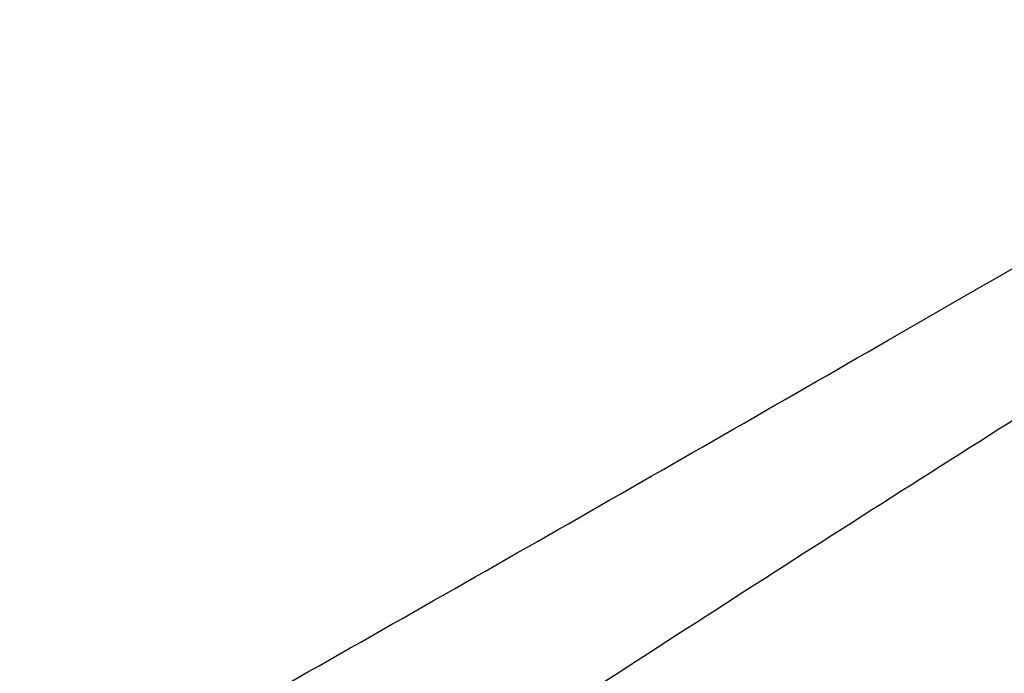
# Model space of a CAD drawing. Header units: millimetres. Extents: x -0.201 to 0.721, y -0.195 to 0.483.
# Tile 178 of 188: x 0.591 to 0.614, y 0.369 to 0.384. Entities that reach past the tile are written whole.
import ezdxf

# ---------------------------------------------------------------- set-up
doc = ezdxf.new("R2010")
doc.units = ezdxf.units.MM

msp = doc.modelspace()

# ---------------------------------------------------------------- linework, layer by layer
at = {"color": 7, "linetype": 'Continuous', "lineweight": 25}
for points, knots in [([(0.573674, 0.321499), (0.575891, 0.323564), (0.580375, 0.32774), (0.587179, 0.333856), (0.594072, 0.33989), (0.601006, 0.345781), (0.607972, 0.351527), (0.614965, 0.357123), (0.621984, 0.36257), (0.629032, 0.367868), (0.637703, 0.374173), (0.648009, 0.381346), (0.659976, 0.389186), (0.671992, 0.396611), (0.680021, 0.401166), (0.684038, 0.403445)], [0, 0, 0, 0, 0.062201, 0.125786, 0.189397, 0.253085, 0.316799, 0.380384, 0.443994, 0.507681, 0.571395, 0.67824, 0.785206, 0.892541, 1, 1, 1, 1]), ([(0.684632, 0.39812), (0.682335, 0.396825), (0.677658, 0.394187), (0.670604, 0.389999), (0.66347, 0.385606), (0.656339, 0.38104), (0.649222, 0.376311), (0.642122, 0.371423), (0.635041, 0.366376), (0.627975, 0.361167), (0.619563, 0.354758), (0.609825, 0.347031), (0.598792, 0.337828), (0.587821, 0.328267), (0.580586, 0.321583), (0.576967, 0.31824)], [0, 0, 0, 0, 0.062973, 0.128199, 0.193452, 0.258786, 0.324147, 0.389373, 0.454626, 0.51996, 0.585321, 0.68872, 0.792227, 0.896059, 1, 1, 1, 1]), ([(0.59154, 0.365514), (0.592863, 0.366258), (0.596832, 0.368491), (0.603386, 0.372223), (0.610783, 0.376472), (0.617734, 0.380484), (0.622083, 0.382982), (0.624257, 0.384232)], [0, 0, 0, 0, 0.119232, 0.357698, 0.596198, 0.798093, 1, 1, 1, 1]), ([(0.591196, 0.359925), (0.596111, 0.363165), (0.605942, 0.369644), (0.617572, 0.377011), (0.624283, 0.381162), (0.626066, 0.382265)], [0, 0, 0, 0, 0.423364, 0.846858, 1, 1, 1, 1]), ([(0.591941, 0.345656), (0.594921, 0.348473), (0.600883, 0.354107), (0.609531, 0.36198), (0.617865, 0.369389), (0.623202, 0.373981), (0.625872, 0.376277)], [0, 0, 0, 0, 0.264083, 0.528364, 0.764111, 1, 1, 1, 1]), ([(0.613454, 0.365629), (0.61552, 0.367458), (0.619638, 0.371102), (0.623754, 0.374637), (0.625805, 0.376399)], [0, 0, 0, 0, 0.501672, 1, 1, 1, 1])]:
    msp.add_open_spline(points, degree=3, knots=knots, dxfattribs=at)

doc.saveas('drawing.dxf')
